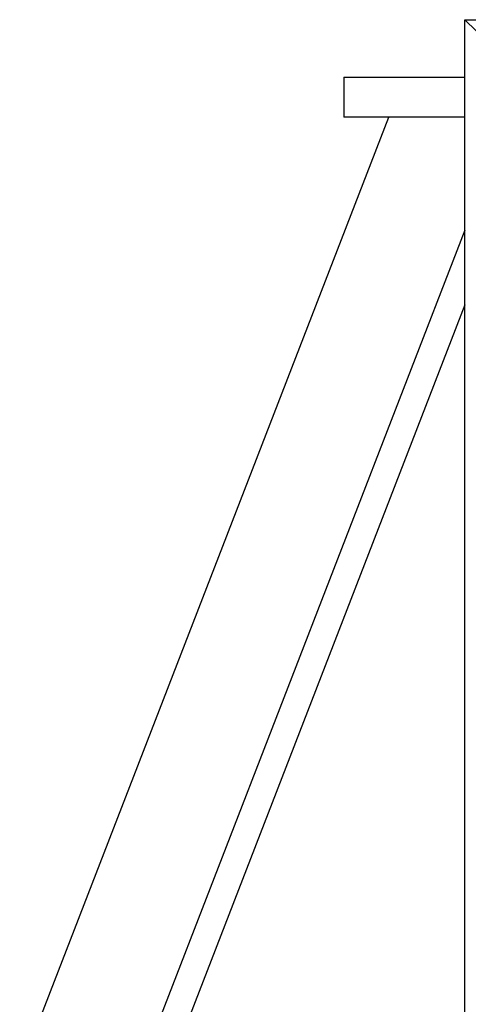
# Model space of a CAD drawing. Header units: inches. Extents: x 0 to 20790, y -12 to 14700.
# Tile 84 of 142: x 6908 to 7020, y 12435 to 12683. Entities that reach past the tile are written whole.
import ezdxf

# ---------------------------------------------------------------- set-up
doc = ezdxf.new("R2010")
doc.units = ezdxf.units.IN
doc.layers.add('1', color=7, linetype='Continuous', true_color=0xffffff)

msp = doc.modelspace()

# ---------------------------------------------------------------- linework, layer by layer
at = {"layer": '1', "color": 2, "linetype": 'Continuous', "lineweight": 25}
for p, q in [((7019.619, 12683.191), (7519.619, 12683.191)), ((7022.419, 12680.391), (7019.619, 12683.191)), ((7019.619, 11883.191), (7019.619, 12683.191)), ((6989.119, 12668.691), (7019.62, 12668.691)), ((6989.119, 12668.691), (6989.119, 12658.691)), ((6907.62, 12418.693), (7000.488, 12658.689)), ((7019.62, 12658.691), (6989.119, 12658.691)), ((7019.619, 12630.185), (6907.619, 12340.748)), ((7019.619, 12611.388), (6913.946, 12338.3))]:
    msp.add_line(p, q, dxfattribs=at)

doc.saveas('drawing.dxf')
